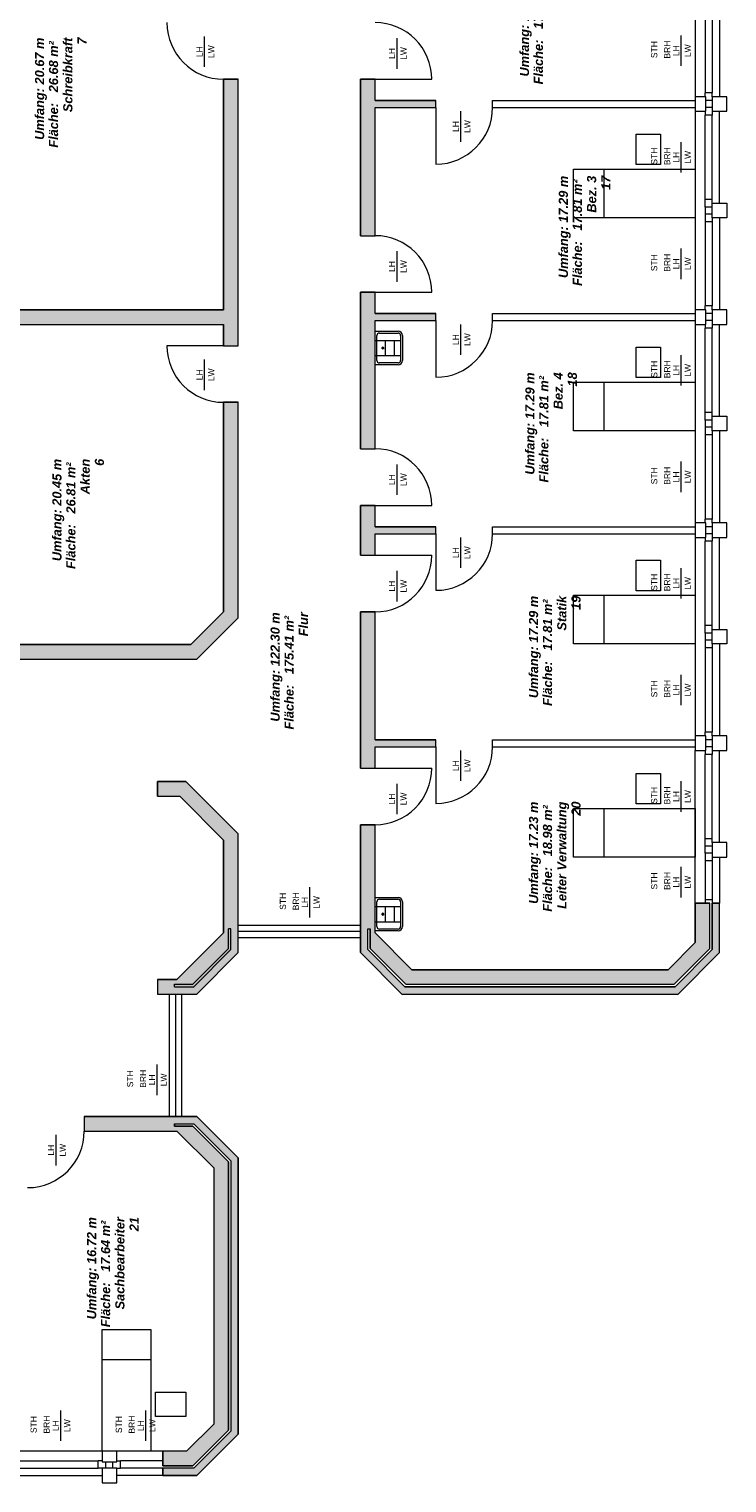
# Model space of a CAD drawing. Header units: metres. Extents: x -111 to 152, y -132 to 99.
# Tile 252 of 256: x 23 to 34, y 55 to 79. Entities that reach past the tile are written whole.
import ezdxf

# ---------------------------------------------------------------- set-up
doc = ezdxf.new("R2010")
doc.units = ezdxf.units.M
doc.layers.add('_EG - B (3D)', color=7, linetype='Continuous', lineweight=9)
doc.layers.add('COE_Bestand-allg.', color=7, linetype='Continuous', lineweight=9)
doc.styles.add('Arial', font='arial.ttf')
doc.styles.add('Arial (bold italic)', font='arialbi.ttf')

# ---------------------------------------------------------------- blocks, each defined once
blk = doc.blocks.new('Group-11')
at = {"layer": 'COE_Bestand-allg.', "linetype": 'Continuous', "lineweight": 0, "transparency": 33554687}
for points in [[(25.915, 74.238), (25.915, 73.888), (26.155, 73.888), (26.155, 78.265), (25.915, 78.265), (25.915, 74.478), (20.655, 74.478), (20.655, 75.228), (20.415, 75.228), (20.415, 75.017), (19.876, 74.478), (19.67, 74.478), (19.67, 74.238)], [(28.405, 75.695), (28.405, 77.8), (29.405, 77.8), (29.405, 77.915), (28.405, 77.915), (28.405, 78.265), (28.165, 78.265), (28.165, 75.695)], [(28.405, 72.195), (28.405, 74.3), (29.405, 74.3), (29.405, 74.415), (28.405, 74.415), (28.405, 74.765), (28.165, 74.765), (28.165, 72.195)], [(25.475, 68.738), (26.155, 69.418), (26.155, 72.958), (25.915, 72.958), (25.915, 69.517), (25.376, 68.978), (20.132, 68.978), (20.132, 68.738)], [(28.405, 70.445), (28.405, 70.8), (29.405, 70.8), (29.405, 70.915), (28.405, 70.915), (28.405, 71.265), (28.165, 71.265), (28.165, 70.445)], [(28.405, 66.95), (28.405, 67.3), (29.405, 67.3), (29.405, 67.415), (28.405, 67.415), (28.405, 69.515), (28.165, 69.515), (28.165, 66.95)], [(26.155, 65.868), (25.295, 66.728), (24.83, 66.728), (24.83, 66.488), (25.196, 66.488), (25.915, 65.768), (25.915, 64.243), (25.149, 63.478), (24.83, 63.478), (24.83, 63.238), (25.475, 63.238), (26.155, 63.918)], [(33.905, 63.984), (33.905, 64.728), (33.665, 64.728), (33.665, 64.083), (33.219, 63.638), (29.011, 63.638), (28.405, 64.243), (28.405, 66.02), (28.165, 66.02), (28.165, 63.918), (28.845, 63.238), (33.385, 63.238), (34.065, 63.918), (34.065, 64.728), (33.945, 64.728), (33.945, 63.967), (33.335, 63.358), (28.895, 63.358), (28.285, 63.967), (28.285, 64.308), (28.325, 64.308), (28.325, 63.984), (28.911, 63.398), (33.319, 63.398)], [(25.995, 56.074), (25.995, 60.481), (25.409, 61.068), (25.11, 61.068), (25.11, 61.108), (25.425, 61.108), (26.035, 60.498), (26.035, 56.057), (25.425, 55.448), (24.92, 55.448), (24.92, 55.328), (25.475, 55.328), (26.155, 56.008), (26.155, 60.548), (25.475, 61.228), (23.627, 61.228), (23.627, 60.988), (25.149, 60.988), (25.755, 60.382), (25.755, 56.173), (25.309, 55.728), (24.92, 55.728), (24.92, 55.488), (25.409, 55.488)]]:
    blk.add_hatch(color=252, dxfattribs=at).paths.add_polyline_path(points)
at = {"layer": 'COE_Bestand-allg.', "color": 7, "linetype": 'Continuous', "lineweight": 9, "transparency": 33554687}
for p, q in [((33.665, 81.238), (33.665, 77.978)), ((33.825, 79.425), (33.825, 78.04)), ((33.945, 79.425), (33.945, 78.04)), ((34.065, 79.488), (34.065, 77.978)), ((25.605, 78.468), (25.605, 78.968)), ((28.765, 78.438), (28.765, 78.938)), ((33.435, 78.483), (33.435, 78.983)), ((25.915, 74.478), (25.915, 78.265)), ((25.915, 78.265), (26.155, 78.265)), ((26.155, 73.888), (26.155, 78.265)), ((28.165, 75.695), (28.165, 78.265)), ((28.165, 78.265), (28.405, 78.265)), ((28.405, 77.915), (28.405, 78.265)), ((28.405, 78.265), (29.335, 78.265)), ((28.405, 77.915), (29.405, 77.915)), ((29.405, 77.8), (29.405, 77.915)), ((30.335, 77.915), (33.665, 77.915)), ((30.335, 77.8), (30.335, 77.915)), ((33.825, 77.978), (33.825, 78.04)), ((33.945, 78.04), (33.825, 78.04)), ((33.945, 77.915), (33.838, 77.915)), ((33.945, 77.978), (33.945, 78.04)), ((28.405, 75.695), (28.405, 77.8)), ((28.405, 77.8), (29.405, 77.8)), ((29.405, 77.8), (29.405, 76.87)), ((29.815, 77.238), (29.815, 77.738)), ((30.335, 77.8), (33.665, 77.8)), ((33.665, 77.738), (33.665, 74.478)), ((33.825, 77.738), (33.825, 77.675)), ((33.825, 76.29), (33.825, 77.675)), ((33.945, 77.675), (33.825, 77.675)), ((33.945, 77.8), (33.838, 77.8)), ((33.945, 77.738), (33.945, 77.675)), ((33.945, 76.29), (33.945, 77.675)), ((34.065, 76.228), (34.065, 77.738)), ((33.435, 76.733), (33.435, 77.233)), ((32.165, 76.788), (32.165, 75.988)), ((33.825, 76.165), (33.825, 76.29)), ((33.945, 76.29), (33.825, 76.29)), ((33.945, 76.228), (33.945, 76.29)), ((33.825, 76.165), (33.825, 76.05)), ((33.945, 76.165), (33.825, 76.165)), ((33.825, 76.05), (33.825, 75.925)), ((33.945, 76.05), (33.825, 76.05)), ((33.945, 75.988), (33.945, 75.925)), ((34.065, 75.988), (34.065, 74.478)), ((33.825, 75.925), (33.825, 74.54)), ((33.945, 75.925), (33.825, 75.925)), ((33.945, 75.925), (33.945, 74.54)), ((28.165, 75.695), (28.405, 75.695)), ((33.435, 74.983), (33.435, 75.483)), ((28.765, 74.938), (28.765, 75.438)), ((28.165, 72.195), (28.165, 74.765)), ((28.165, 74.765), (28.405, 74.765)), ((28.405, 74.415), (28.405, 74.765)), ((28.405, 74.765), (29.335, 74.765)), ((33.825, 74.478), (33.825, 74.54)), ((33.945, 74.54), (33.825, 74.54)), ((33.945, 74.478), (33.945, 74.54)), ((20.655, 74.478), (25.915, 74.478)), ((28.405, 74.415), (29.405, 74.415)), ((28.405, 72.195), (28.405, 74.3)), ((28.405, 74.3), (29.405, 74.3)), ((29.405, 74.3), (29.405, 74.415)), ((29.405, 74.3), (29.405, 73.37)), ((30.335, 74.415), (33.665, 74.415)), ((30.335, 74.3), (30.335, 74.415)), ((30.335, 74.3), (33.665, 74.3)), ((33.945, 74.415), (33.838, 74.415)), ((33.945, 74.3), (33.838, 74.3)), ((19.67, 74.238), (25.915, 74.238)), ((25.915, 73.888), (25.915, 74.238)), ((28.405, 73.575), (28.405, 74.125)), ((28.405, 74.125), (28.785, 74.125)), ((28.435, 73.645), (28.435, 74.055)), ((28.475, 74.095), (28.785, 74.095)), ((28.825, 74.055), (28.825, 73.645)), ((28.855, 74.055), (28.855, 73.645)), ((29.815, 73.738), (29.815, 74.238)), ((33.665, 74.238), (33.665, 70.978)), ((33.825, 74.238), (33.825, 74.175)), ((33.825, 72.79), (33.825, 74.175)), ((33.945, 74.175), (33.825, 74.175)), ((33.945, 74.238), (33.945, 74.175)), ((33.945, 72.79), (33.945, 74.175)), ((34.065, 72.728), (34.065, 74.238)), ((25.915, 73.888), (24.985, 73.888)), ((25.915, 73.888), (26.155, 73.888)), ((28.405, 73.975), (28.825, 73.975)), ((28.512, 73.85), (28.555, 73.85)), ((28.532, 73.871), (28.532, 73.829)), ((28.532, 73.85), (28.532, 73.85)), ((28.568, 73.975), (28.568, 73.725)), ((28.718, 73.975), (28.718, 73.725)), ((25.605, 73.16), (25.605, 73.66)), ((28.405, 73.725), (28.825, 73.725)), ((28.785, 73.575), (28.405, 73.575)), ((28.785, 73.605), (28.475, 73.605)), ((33.435, 73.233), (33.435, 73.733)), ((32.165, 73.288), (32.165, 72.488)), ((25.915, 69.517), (25.915, 72.958)), ((25.915, 72.958), (26.155, 72.958)), ((26.155, 69.418), (26.155, 72.958)), ((33.825, 72.665), (33.825, 72.79)), ((33.945, 72.79), (33.825, 72.79)), ((33.825, 72.665), (33.825, 72.55)), ((33.945, 72.665), (33.825, 72.665)), ((33.945, 72.728), (33.945, 72.79)), ((33.825, 72.55), (33.825, 72.425)), ((33.945, 72.55), (33.825, 72.55)), ((33.825, 72.425), (33.825, 71.04)), ((33.945, 72.425), (33.825, 72.425)), ((33.945, 72.488), (33.945, 72.425)), ((33.945, 72.425), (33.945, 71.04)), ((34.065, 72.488), (34.065, 70.978)), ((28.165, 72.195), (28.405, 72.195)), ((28.765, 71.438), (28.765, 71.938)), ((33.435, 71.483), (33.435, 71.983)), ((28.165, 70.445), (28.165, 71.265)), ((28.165, 71.265), (28.405, 71.265)), ((28.405, 70.915), (28.405, 71.265)), ((28.405, 71.265), (29.335, 71.265)), ((33.825, 70.978), (33.825, 71.04)), ((33.945, 71.04), (33.825, 71.04)), ((33.945, 70.978), (33.945, 71.04)), ((28.405, 70.915), (29.405, 70.915)), ((28.405, 70.445), (28.405, 70.8)), ((28.405, 70.8), (29.405, 70.8)), ((29.405, 70.8), (29.405, 70.915)), ((29.405, 70.8), (29.405, 69.87)), ((29.815, 70.238), (29.815, 70.738)), ((30.335, 70.915), (33.665, 70.915)), ((30.335, 70.8), (30.335, 70.915)), ((30.335, 70.8), (33.665, 70.8)), ((33.665, 70.738), (33.665, 67.478)), ((33.825, 70.738), (33.825, 70.675)), ((33.945, 70.915), (33.838, 70.915)), ((33.945, 70.8), (33.838, 70.8)), ((33.945, 70.738), (33.945, 70.675)), ((34.065, 69.228), (34.065, 70.738)), ((33.825, 69.29), (33.825, 70.675)), ((33.945, 70.675), (33.825, 70.675)), ((33.945, 69.29), (33.945, 70.675)), ((28.165, 70.445), (28.405, 70.445)), ((28.405, 70.445), (29.335, 70.445)), ((33.435, 69.733), (33.435, 70.233)), ((28.765, 69.688), (28.765, 70.188)), ((32.165, 69.788), (32.165, 68.988)), ((25.915, 69.517), (25.376, 68.978)), ((28.165, 66.95), (28.165, 69.515)), ((28.165, 69.515), (28.405, 69.515)), ((28.405, 67.415), (28.405, 69.515)), ((26.155, 69.418), (25.475, 68.738)), ((33.825, 69.165), (33.825, 69.29)), ((33.945, 69.29), (33.825, 69.29)), ((33.945, 69.228), (33.945, 69.29)), ((33.825, 69.165), (33.825, 69.05)), ((33.945, 69.165), (33.825, 69.165)), ((33.825, 69.05), (33.825, 68.925)), ((33.945, 69.05), (33.825, 69.05)), ((20.132, 68.978), (25.376, 68.978)), ((33.825, 68.925), (33.825, 67.54)), ((33.945, 68.925), (33.825, 68.925)), ((33.945, 68.988), (33.945, 68.925)), ((33.945, 68.925), (33.945, 67.54)), ((34.065, 68.988), (34.065, 67.478)), ((20.132, 68.738), (25.475, 68.738)), ((33.435, 67.983), (33.435, 68.483)), ((28.405, 67.415), (29.405, 67.415)), ((29.405, 67.3), (29.405, 67.415)), ((30.335, 67.415), (33.665, 67.415)), ((30.335, 67.3), (30.335, 67.415)), ((33.825, 67.478), (33.825, 67.54)), ((33.945, 67.54), (33.825, 67.54)), ((33.945, 67.415), (33.838, 67.415)), ((33.945, 67.478), (33.945, 67.54)), ((28.405, 66.95), (28.405, 67.3)), ((28.405, 67.3), (29.405, 67.3)), ((29.405, 67.3), (29.405, 66.37)), ((29.815, 66.738), (29.815, 67.238)), ((30.335, 67.3), (33.665, 67.3)), ((33.665, 64.728), (33.665, 67.238)), ((33.825, 67.238), (33.825, 67.175)), ((33.825, 65.79), (33.825, 67.175)), ((33.945, 67.175), (33.825, 67.175)), ((33.945, 67.3), (33.838, 67.3)), ((33.945, 67.238), (33.945, 67.175)), ((33.945, 65.79), (33.945, 67.175)), ((34.065, 65.728), (34.065, 67.238)), ((28.165, 66.95), (28.405, 66.95)), ((28.405, 66.95), (29.335, 66.95)), ((24.83, 66.728), (25.295, 66.728)), ((24.83, 66.488), (24.83, 66.728)), ((25.295, 66.728), (26.155, 65.868)), ((28.765, 66.193), (28.765, 66.693)), ((33.435, 66.233), (33.435, 66.733)), ((24.83, 66.488), (25.196, 66.488)), ((25.196, 66.488), (25.915, 65.768)), ((32.165, 66.288), (32.165, 65.488)), ((28.165, 63.918), (28.165, 66.02)), ((28.165, 66.02), (28.405, 66.02)), ((28.405, 64.243), (28.405, 66.02)), ((25.915, 64.243), (25.915, 65.768)), ((26.155, 63.918), (26.155, 65.868)), ((33.825, 65.665), (33.825, 65.79)), ((33.945, 65.79), (33.825, 65.79)), ((33.945, 65.728), (33.945, 65.79)), ((33.825, 65.55), (33.825, 65.665)), ((33.945, 65.665), (33.825, 65.665)), ((33.945, 65.55), (33.825, 65.55)), ((33.825, 65.55), (33.825, 65.425)), ((33.945, 65.488), (33.945, 65.425)), ((34.065, 65.488), (34.065, 64.728)), ((33.435, 64.826), (33.435, 65.326)), ((33.825, 65.425), (33.825, 64.728)), ((33.945, 65.425), (33.825, 65.425)), ((33.945, 65.425), (33.945, 64.728)), ((27.335, 64.493), (27.335, 64.993)), ((28.405, 64.275), (28.405, 64.825)), ((28.405, 64.825), (28.785, 64.825)), ((28.435, 64.345), (28.435, 64.755)), ((28.475, 64.795), (28.785, 64.795)), ((28.825, 64.755), (28.825, 64.345)), ((28.855, 64.755), (28.855, 64.345)), ((33.665, 64.083), (33.665, 64.728)), ((33.665, 64.728), (33.905, 64.728)), ((33.825, 64.79), (33.945, 64.79)), ((33.905, 63.984), (33.905, 64.728)), ((33.945, 63.967), (33.945, 64.728)), ((33.945, 64.728), (34.065, 64.728)), ((34.065, 63.918), (34.065, 64.728)), ((28.405, 64.675), (28.825, 64.675)), ((28.512, 64.55), (28.555, 64.55)), ((28.532, 64.571), (28.532, 64.529)), ((28.532, 64.55), (28.532, 64.55)), ((28.568, 64.675), (28.568, 64.425)), ((28.718, 64.675), (28.718, 64.425)), ((25.149, 63.478), (25.915, 64.243)), ((25.995, 63.984), (25.995, 64.308)), ((26.035, 64.308), (25.995, 64.308)), ((26.035, 63.967), (26.035, 64.308)), ((28.165, 64.363), (26.155, 64.363)), ((28.165, 64.263), (26.155, 64.263)), ((28.285, 64.308), (28.325, 64.308)), ((28.285, 63.967), (28.285, 64.308)), ((28.325, 63.984), (28.325, 64.308)), ((28.405, 64.425), (28.825, 64.425)), ((28.785, 64.275), (28.405, 64.275)), ((29.011, 63.638), (28.405, 64.243)), ((28.785, 64.305), (28.475, 64.305)), ((28.165, 64.163), (26.155, 64.163)), ((33.219, 63.638), (33.665, 64.083)), ((25.409, 63.398), (25.995, 63.984)), ((25.425, 63.358), (26.035, 63.967)), ((25.475, 63.238), (26.155, 63.918)), ((28.845, 63.238), (28.165, 63.918)), ((28.895, 63.358), (28.285, 63.967)), ((28.911, 63.398), (28.325, 63.984)), ((33.319, 63.398), (33.905, 63.984)), ((33.335, 63.358), (33.945, 63.967)), ((33.385, 63.238), (34.065, 63.918)), ((29.011, 63.638), (33.219, 63.638)), ((24.83, 63.478), (24.83, 63.238)), ((24.83, 63.478), (25.149, 63.478)), ((25.11, 63.398), (25.409, 63.398)), ((25.11, 63.358), (25.11, 63.398)), ((25.11, 63.358), (25.425, 63.358)), ((28.895, 63.358), (33.335, 63.358)), ((28.911, 63.398), (33.319, 63.398)), ((24.83, 63.238), (25.475, 63.238)), ((25.03, 61.228), (25.03, 63.238)), ((25.13, 61.228), (25.13, 63.238)), ((25.23, 61.228), (25.23, 63.238)), ((28.845, 63.238), (33.385, 63.238)), ((24.825, 61.578), (24.825, 62.078)), ((23.627, 61.228), (25.475, 61.228)), ((23.627, 61.228), (23.627, 60.988)), ((25.475, 61.228), (26.155, 60.548)), ((23.165, 60.423), (23.165, 60.923)), ((23.627, 60.988), (25.149, 60.988)), ((25.11, 61.108), (25.425, 61.108)), ((25.11, 61.108), (25.11, 61.068)), ((25.11, 61.068), (25.409, 61.068)), ((25.149, 60.988), (25.755, 60.382)), ((25.409, 61.068), (25.995, 60.481)), ((25.425, 61.108), (26.035, 60.498)), ((25.995, 60.481), (25.995, 56.074)), ((26.035, 60.498), (26.035, 56.057)), ((26.155, 60.548), (26.155, 56.008)), ((25.755, 60.382), (25.755, 56.173)), ((24.72, 57.228), (23.92, 57.228)), ((23.24, 55.898), (23.24, 56.398)), ((24.64, 55.898), (24.64, 56.398)), ((25.755, 56.173), (25.309, 55.728)), ((25.995, 56.074), (25.409, 55.488)), ((26.035, 56.057), (25.425, 55.448)), ((26.155, 56.008), (25.475, 55.328)), ((23.92, 55.728), (20.66, 55.728)), ((24.92, 55.728), (24.16, 55.728)), ((25.309, 55.728), (24.92, 55.728)), ((24.92, 55.488), (24.92, 55.728)), ((22.473, 55.568), (23.857, 55.568)), ((22.473, 55.448), (23.857, 55.448)), ((23.92, 55.568), (23.857, 55.568)), ((23.857, 55.448), (23.857, 55.568)), ((23.92, 55.448), (23.857, 55.448)), ((23.982, 55.448), (23.982, 55.555)), ((24.097, 55.448), (24.097, 55.555)), ((24.16, 55.568), (24.223, 55.568)), ((24.16, 55.448), (24.223, 55.448)), ((24.92, 55.568), (24.223, 55.568)), ((24.223, 55.448), (24.223, 55.568)), ((24.92, 55.448), (24.223, 55.448)), ((25.409, 55.488), (24.92, 55.488)), ((25.425, 55.448), (24.92, 55.448)), ((24.92, 55.328), (24.92, 55.448)), ((22.41, 55.328), (23.92, 55.328)), ((24.92, 55.328), (24.16, 55.328)), ((25.475, 55.328), (24.92, 55.328))]:
    blk.add_line(p, q, dxfattribs=at)
at = {"layer": 'COE_Bestand-allg.', "color": 7, "linetype": 'Continuous', "lineweight": 9, "transparency": 33554687, "flags": 128}
for points in [[(25.915, 74.238), (25.915, 73.888), (26.155, 73.888), (26.155, 78.265), (25.915, 78.265), (25.915, 74.478), (20.655, 74.478), (20.655, 75.228), (20.415, 75.228), (20.415, 75.017), (19.876, 74.478), (19.67, 74.478), (19.67, 74.238)], [(28.405, 75.695), (28.405, 77.8), (29.405, 77.8), (29.405, 77.915), (28.405, 77.915), (28.405, 78.265), (28.165, 78.265), (28.165, 75.695)], [(33.665, 77.978), (33.665, 77.738), (33.838, 77.738), (33.838, 77.978)], [(33.945, 77.978), (33.945, 77.738), (34.185, 77.738), (34.185, 77.978)], [(33.665, 76.788), (33.665, 75.988), (31.665, 75.988), (31.665, 76.788)], [(33.945, 75.988), (33.945, 76.228), (34.185, 76.228), (34.185, 75.988)], [(28.405, 72.195), (28.405, 74.3), (29.405, 74.3), (29.405, 74.415), (28.405, 74.415), (28.405, 74.765), (28.165, 74.765), (28.165, 72.195)], [(33.665, 74.478), (33.665, 74.238), (33.838, 74.238), (33.838, 74.478)], [(33.945, 74.478), (33.945, 74.238), (34.185, 74.238), (34.185, 74.478)], [(33.665, 73.288), (33.665, 72.488), (31.665, 72.488), (31.665, 73.288)], [(25.475, 68.738), (26.155, 69.418), (26.155, 72.958), (25.915, 72.958), (25.915, 69.517), (25.376, 68.978), (20.132, 68.978), (20.132, 68.738)], [(33.945, 72.488), (33.945, 72.728), (34.185, 72.728), (34.185, 72.488)], [(28.405, 70.445), (28.405, 70.8), (29.405, 70.8), (29.405, 70.915), (28.405, 70.915), (28.405, 71.265), (28.165, 71.265), (28.165, 70.445)], [(33.665, 70.978), (33.665, 70.738), (33.838, 70.738), (33.838, 70.978)], [(33.945, 70.978), (33.945, 70.738), (34.185, 70.738), (34.185, 70.978)], [(33.665, 69.788), (33.665, 68.988), (31.665, 68.988), (31.665, 69.788)], [(28.405, 66.95), (28.405, 67.3), (29.405, 67.3), (29.405, 67.415), (28.405, 67.415), (28.405, 69.515), (28.165, 69.515), (28.165, 66.95)], [(33.945, 68.988), (33.945, 69.228), (34.185, 69.228), (34.185, 68.988)], [(33.665, 67.478), (33.665, 67.238), (33.838, 67.238), (33.838, 67.478)], [(33.945, 67.478), (33.945, 67.238), (34.185, 67.238), (34.185, 67.478)], [(26.155, 65.868), (25.295, 66.728), (24.83, 66.728), (24.83, 66.488), (25.196, 66.488), (25.915, 65.768), (25.915, 64.243), (25.149, 63.478), (24.83, 63.478), (24.83, 63.238), (25.475, 63.238), (26.155, 63.918)], [(33.665, 66.288), (33.665, 65.488), (31.665, 65.488), (31.665, 66.288)], [(33.905, 63.984), (33.905, 64.728), (33.665, 64.728), (33.665, 64.083), (33.219, 63.638), (29.011, 63.638), (28.405, 64.243), (28.405, 66.02), (28.165, 66.02), (28.165, 63.918), (28.845, 63.238), (33.385, 63.238), (34.065, 63.918), (34.065, 64.728), (33.945, 64.728), (33.945, 63.967), (33.335, 63.358), (28.895, 63.358), (28.285, 63.967), (28.285, 64.308), (28.325, 64.308), (28.325, 63.984), (28.911, 63.398), (33.319, 63.398)], [(33.945, 65.728), (33.945, 65.488), (34.185, 65.488), (34.185, 65.728)], [(25.995, 56.074), (25.995, 60.481), (25.409, 61.068), (25.11, 61.068), (25.11, 61.108), (25.425, 61.108), (26.035, 60.498), (26.035, 56.057), (25.425, 55.448), (24.92, 55.448), (24.92, 55.328), (25.475, 55.328), (26.155, 56.008), (26.155, 60.548), (25.475, 61.228), (23.627, 61.228), (23.627, 60.988), (25.149, 60.988), (25.755, 60.382), (25.755, 56.173), (25.309, 55.728), (24.92, 55.728), (24.92, 55.488), (25.409, 55.488)], [(24.72, 55.728), (23.92, 55.728), (23.92, 57.728), (24.72, 57.728)], [(24.16, 55.728), (23.92, 55.728), (23.92, 55.555), (24.16, 55.555)], [(24.16, 55.448), (23.92, 55.448), (23.92, 55.208), (24.16, 55.208)]]:
    blk.add_lwpolyline(points, close=True, dxfattribs=at)
for points in [[(33.095, 77.363), (33.095, 76.863), (32.695, 76.863), (32.695, 77.363), (33.095, 77.363)], [(33.095, 73.863), (33.095, 73.363), (32.695, 73.363), (32.695, 73.863), (33.095, 73.863)], [(33.095, 70.363), (33.095, 69.863), (32.695, 69.863), (32.695, 70.363), (33.095, 70.363)], [(33.095, 66.863), (33.095, 66.363), (32.695, 66.363), (32.695, 66.863), (33.095, 66.863)], [(25.295, 56.298), (24.795, 56.298), (24.795, 56.698), (25.295, 56.698), (25.295, 56.298)]]:
    blk.add_lwpolyline(points, dxfattribs=at)
at = {"layer": 'COE_Bestand-allg.', "color": 7, "linetype": 'Continuous', "lineweight": 9, "transparency": 33554687}
for centre, radius, start, end in [((25.915, 79.195), 0.93, 180, 270), ((28.405, 78.265), 0.93, 0, 90), ((29.405, 77.8), 0.93, 270, 0), ((28.405, 74.765), 0.93, 0, 90), ((29.405, 74.3), 0.93, 270, 360), ((28.475, 74.055), 0.04, 89.957, 180.0287), ((28.785, 74.055), 0.07, 359.9836, 89.9754), ((28.785, 74.055), 0.04, 359.9714, 89.957), ((25.915, 73.888), 0.93, 180, 270), ((28.532, 73.85), 0.0145, 90, 270), ((28.532, 73.85), 0.0102, 90, 270), ((28.532, 73.85), 0.0145, 270, 90), ((28.532, 73.85), 0.0102, 270, 90), ((28.475, 73.645), 0.04, 180.0287, 270.043), ((28.785, 73.645), 0.04, 270.043, 359.9714), ((28.785, 73.645), 0.07, 270.0246, 359.9836), ((28.405, 71.265), 0.93, 0, 90), ((29.405, 70.8), 0.93, 270, 0), ((28.405, 70.445), 0.93, 270, 0), ((29.405, 67.3), 0.93, 270, 0), ((28.405, 66.95), 0.93, 270, 0), ((28.475, 64.755), 0.04, 89.957, 180.0287), ((28.785, 64.755), 0.07, 359.9836, 89.9754), ((28.785, 64.755), 0.04, 359.9714, 89.957), ((28.532, 64.55), 0.0145, 90, 270), ((28.532, 64.55), 0.0102, 90, 270), ((28.532, 64.55), 0.0145, 270, 90), ((28.532, 64.55), 0.0102, 270, 90), ((28.475, 64.345), 0.04, 180.0287, 270.043), ((28.785, 64.345), 0.04, 270.043, 359.9714), ((28.785, 64.345), 0.07, 270.0246, 359.9836), ((22.697, 60.988), 0.93, 270, 0)]:
    blk.add_arc(centre, radius, start, end, dxfattribs=at)
at = {"layer": 'COE_Bestand-allg.', "color": 7, "transparency": 33554687, "rotation": 90, "line_spacing_factor": 0.25}
for s, insert, char_height, attachment_point, style in [('Umfang: 17.29 m', (30.783, 78.309), 0.15027, 1, 'Arial (bold italic)'), ('Fläche:   17.81 m² ', (31.012, 78.18), 0.15027, 1, 'Arial (bold italic)'), ('Umfang: 20.67 m', (22.818, 77.269), 0.15027, 1, 'Arial (bold italic)'), ('Schreibkraft', (23.282, 77.724), 0.15027, 1, 'Arial (bold italic)'), ('7', (23.516, 78.834), 0.15, 1, 'Arial (bold italic)'), ('LW', (25.762, 78.718), 0.1002, 8, 'Arial'), ('STH', (32.94, 78.751), 0.1002, 2, 'Arial'), ('BRH', (33.253, 78.751), 0.1002, 8, 'Arial'), ('LW', (33.592, 78.733), 0.1002, 8, 'Arial'), ('Fläche:   26.68 m² ', (23.047, 77.14), 0.15027, 1, 'Arial (bold italic)'), ('LH', (25.471, 78.718), 0.1002, 2, 'Arial'), ('LH', (28.631, 78.688), 0.1002, 2, 'Arial'), ('LW', (28.922, 78.688), 0.1002, 8, 'Arial'), ('LH', (33.301, 78.733), 0.1002, 2, 'Arial'), ('LH', (29.681, 77.488), 0.1002, 2, 'Arial'), ('LW', (29.972, 77.488), 0.1002, 8, 'Arial'), ('STH', (32.94, 77.001), 0.1002, 2, 'Arial'), ('BRH', (33.253, 77.001), 0.1002, 8, 'Arial'), ('LH', (33.301, 76.983), 0.1002, 2, 'Arial'), ('LW', (33.592, 76.983), 0.1002, 8, 'Arial'), ('17', (32.121, 76.447), 0.1503, 1, 'Arial (bold italic)'), ('Umfang: 17.29 m', (31.423, 74.999), 0.15027, 1, 'Arial (bold italic)'), ('Fläche:   17.81 m² ', (31.652, 74.87), 0.15027, 1, 'Arial (bold italic)'), ('Bez. 3', (31.887, 76.073), 0.1503, 1, 'Arial (bold italic)'), ('LH', (28.631, 75.188), 0.1002, 2, 'Arial'), ('LW', (28.922, 75.188), 0.1002, 8, 'Arial'), ('STH', (32.94, 75.251), 0.1002, 2, 'Arial'), ('BRH', (33.253, 75.251), 0.1002, 8, 'Arial'), ('LH', (33.301, 75.233), 0.1002, 2, 'Arial'), ('LW', (33.592, 75.233), 0.1002, 8, 'Arial'), ('LH', (29.681, 73.988), 0.1002, 2, 'Arial'), ('LW', (29.972, 73.988), 0.1002, 8, 'Arial'), ('STH', (32.94, 73.501), 0.1002, 2, 'Arial'), ('BRH', (33.253, 73.501), 0.1002, 8, 'Arial'), ('LH', (33.301, 73.483), 0.1002, 2, 'Arial'), ('LW', (33.592, 73.483), 0.1002, 8, 'Arial'), ('LH', (25.471, 73.41), 0.1002, 2, 'Arial'), ('LW', (25.762, 73.41), 0.1002, 8, 'Arial'), ('Umfang: 17.29 m', (30.873, 71.769), 0.15027, 1, 'Arial (bold italic)'), ('Bez. 4', (31.337, 72.843), 0.1503, 1, 'Arial (bold italic)'), ('18', (31.571, 73.217), 0.1503, 1, 'Arial (bold italic)'), ('Fläche:   17.81 m² ', (31.102, 71.64), 0.15027, 1, 'Arial (bold italic)'), ('Umfang: 20.45 m', (23.103, 70.349), 0.15027, 1, 'Arial (bold italic)'), ('Akten', (23.567, 71.447), 0.1503, 1, 'Arial (bold italic)'), ('6', (23.801, 71.914), 0.15, 1, 'Arial (bold italic)'), ('Fläche:   26.81 m² ', (23.332, 70.22), 0.15027, 1, 'Arial (bold italic)'), ('LH', (28.631, 71.688), 0.1002, 2, 'Arial'), ('LW', (28.922, 71.688), 0.1002, 8, 'Arial'), ('STH', (32.94, 71.751), 0.1002, 2, 'Arial'), ('BRH', (33.253, 71.751), 0.1002, 8, 'Arial'), ('LH', (33.301, 71.733), 0.1002, 2, 'Arial'), ('LW', (33.592, 71.733), 0.1002, 8, 'Arial'), ('LH', (29.681, 70.488), 0.1002, 2, 'Arial'), ('LW', (29.972, 70.488), 0.1002, 8, 'Arial'), ('LH', (28.631, 69.938), 0.1002, 2, 'Arial'), ('LW', (28.922, 69.938), 0.1002, 8, 'Arial'), ('STH', (32.94, 70.001), 0.1002, 2, 'Arial'), ('BRH', (33.253, 70.001), 0.1002, 8, 'Arial'), ('LH', (33.301, 69.983), 0.1002, 2, 'Arial'), ('LW', (33.592, 69.983), 0.1002, 8, 'Arial'), ('Statik', (31.397, 69.208), 0.1503, 1, 'Arial (bold italic)'), ('19', (31.631, 69.547), 0.1503, 1, 'Arial (bold italic)'), ('Umfang: 17.29 m', (30.933, 68.099), 0.15027, 1, 'Arial (bold italic)'), ('Fläche:   17.81 m² ', (31.162, 67.97), 0.15027, 1, 'Arial (bold italic)'), ('Umfang: 122.30 m', (26.688, 67.712), 0.15027, 1, 'Arial (bold italic)'), ('Fläche:   175.41 m² ', (26.917, 67.583), 0.15027, 1, 'Arial (bold italic)'), ('Flur', (27.152, 69.114), 0.1503, 1, 'Arial (bold italic)'), ('STH', (32.94, 68.251), 0.1002, 2, 'Arial'), ('BRH', (33.253, 68.251), 0.1002, 8, 'Arial'), ('LH', (33.301, 68.233), 0.1002, 2, 'Arial'), ('LW', (33.592, 68.233), 0.1002, 8, 'Arial'), ('LH', (29.681, 66.988), 0.1002, 2, 'Arial'), ('LW', (29.972, 66.988), 0.1002, 8, 'Arial'), ('LH', (28.631, 66.443), 0.1002, 2, 'Arial'), ('LW', (28.922, 66.443), 0.1002, 8, 'Arial'), ('STH', (32.94, 66.501), 0.1002, 2, 'Arial'), ('BRH', (33.253, 66.501), 0.1002, 8, 'Arial'), ('LH', (33.301, 66.483), 0.1002, 2, 'Arial'), ('LW', (33.592, 66.483), 0.1002, 8, 'Arial'), ('Umfang: 17.23 m', (30.933, 64.719), 0.15027, 1, 'Arial (bold italic)'), ('Fläche:   18.98 m² ', (31.162, 64.59), 0.15027, 1, 'Arial (bold italic)'), ('Leiter Verwaltung', (31.397, 64.637), 0.15027, 1, 'Arial (bold italic)'), ('20', (31.631, 66.167), 0.1503, 1, 'Arial (bold italic)'), ('STH', (32.94, 65.095), 0.1002, 2, 'Arial'), ('BRH', (33.253, 65.095), 0.1002, 8, 'Arial'), ('LH', (33.301, 65.076), 0.1002, 2, 'Arial'), ('LW', (33.592, 65.076), 0.1002, 8, 'Arial'), ('STH', (26.84, 64.761), 0.1002, 2, 'Arial'), ('BRH', (27.153, 64.761), 0.1002, 8, 'Arial'), ('LH', (27.201, 64.743), 0.1002, 2, 'Arial'), ('LW', (27.492, 64.743), 0.1002, 8, 'Arial'), ('STH', (24.33, 61.846), 0.1002, 2, 'Arial'), ('BRH', (24.643, 61.846), 0.1002, 8, 'Arial'), ('LH', (24.691, 61.828), 0.1002, 2, 'Arial'), ('LW', (24.982, 61.828), 0.1002, 8, 'Arial'), ('LH', (23.031, 60.673), 0.1002, 2, 'Arial'), ('LW', (23.322, 60.673), 0.1002, 8, 'Arial'), ('Umfang: 16.72 m', (23.673, 57.894), 0.15027, 1, 'Arial (bold italic)'), ('Sachbearbeiter', (24.137, 58.057), 0.15027, 1, 'Arial (bold italic)'), ('21', (24.371, 59.342), 0.1503, 1, 'Arial (bold italic)'), ('Fläche:   17.64 m² ', (23.902, 57.765), 0.15027, 1, 'Arial (bold italic)'), ('STH', (22.745, 56.166), 0.1002, 2, 'Arial'), ('BRH', (23.058, 56.166), 0.1002, 8, 'Arial'), ('LH', (23.106, 56.148), 0.1002, 2, 'Arial'), ('LW', (23.397, 56.148), 0.1002, 8, 'Arial'), ('STH', (24.145, 56.166), 0.1002, 2, 'Arial'), ('BRH', (24.458, 56.166), 0.1002, 8, 'Arial'), ('LH', (24.506, 56.148), 0.1002, 2, 'Arial'), ('LW', (24.797, 56.148), 0.1002, 8, 'Arial')]:
    blk.add_mtext(s, dxfattribs=dict(at, insert=insert, char_height=char_height, attachment_point=attachment_point, style=style))
blk = doc.blocks.new('EG - B (3D)')
at = {"layer": 'COE_Bestand-allg.', "color": 7, "transparency": 33554687}
blk.add_blockref('Group-11', (0, 0), dxfattribs=at)

msp = doc.modelspace()

# ---------------------------------------------------------------- block references
at = {"layer": '_EG - B (3D)'}
msp.add_blockref('EG - B (3D)', (0, 0), dxfattribs=at)

doc.saveas('drawing.dxf')
